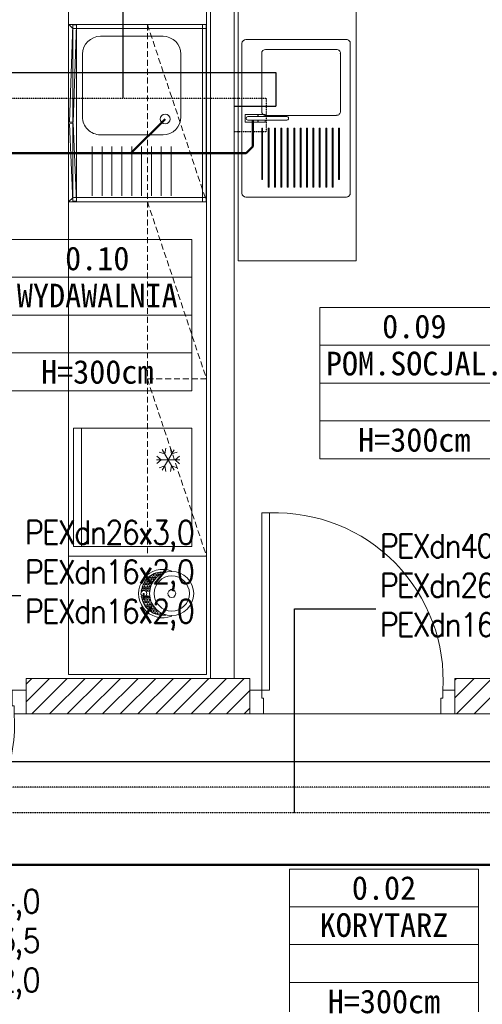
# Model space of a CAD drawing. Header units: millimetres. Extents: x -17122 to 7392, y -6480 to -3200.
# Tile 59 of 70: x 4481 to 4716, y -4690 to -4190. Entities that reach past the tile are written whole.
import ezdxf
from ezdxf import colors
from ezdxf.entities.mleader import LeaderData, LeaderLine
from ezdxf.enums import TextEntityAlignment as Align
from ezdxf.lldxf.tags import DXFTag
from ezdxf.math import Vec2, Vec3

# ---------------------------------------------------------------- set-up
doc = ezdxf.new("R2010")
doc.units = ezdxf.units.MM
doc.linetypes.add('DASHDOT', pattern=[20, 10, -5, 0, -5])
doc.linetypes.add('DASHED', pattern=[0.75, 0.5, -0.25])
for name, color, linetype, lineweight in [('_k_kreskowanie', 250, 'Continuous', 9), ('_k_opis', 7, 'Continuous', 13), ('_k_stolarka', 7, 'Continuous', 13), ('_k_tabela', 7, 'Continuous', 13), ('_k_wyposażenia', 251, 'Continuous', 9), ('_k_ściany', 7, 'Continuous', 0), ('KANZLIZACJA', 34, 'Continuous', 30), ('WODA Z', 5, 'Continuous', 0)]:
    doc.layers.add(name, color=color, linetype=linetype, lineweight=lineweight)
doc.layers.add('_k_niewidoczna', color=72, linetype='Continuous', lineweight=9, plot=False)
for name, color, linetype, true_color in [('IS_Ciepła_woda', 1, 'DASHDOT', 0xff0000), ('IS_Cyrkulacja', 7, 'DASHED', 0x800080), ('IS_Zimna_woda', 5, 'SOLID', 0x0000ff)]:
    doc.layers.add(name, color=color, linetype=linetype, true_color=true_color)
doc.styles.add('GENERATED_STYLE_1', font='MS Gothic.ttf')
doc.styles.add('GENERATED_STYLE_2', font='MS Gothic.ttf')
doc.styles.get("Standard").update_dxf_attribs({"font": 'arial.ttf'})
tags = doc.linetypes.add('SOLID', pattern=[10, 10, 0]).pattern_tags.tags
tags[6:7] = [DXFTag(74, 4), DXFTag(75, 0), DXFTag(340, '0'), DXFTag(46, 0.0), DXFTag(50, 0.0), DXFTag(44, 0.0), DXFTag(45, 0.0)]
tags[4:5] = [DXFTag(74, 4), DXFTag(75, 0), DXFTag(340, '0'), DXFTag(46, 0.0), DXFTag(50, 0.0), DXFTag(44, 0.0), DXFTag(45, 0.0)]

# ---------------------------------------------------------------- blocks, each defined once
blk = doc.blocks.new('zlew')
at = {"layer": '_k_wyposażenia', "lineweight": 0}
for p, q in [((29120.1, -2932.34), (29200.1, -2932.34)), ((29198.1, -2934.34), (29122.1, -2934.34)), ((29120.1, -2936.34), (29120.1, -2987.34)), ((29162.09, -2935.94), (29158.1, -2935.94)), ((29158.1, -2935.94), (29158.1, -2942.44)), ((29159.2, -2937.34), (29159.2, -2957.13)), ((29159.2, -2942.44), (29159.2, -2937.34)), ((29161, -2957.13), (29161, -2937.34)), ((29161, -2937.34), (29161, -2942.44)), ((29162.09, -2942.44), (29162.09, -2935.94)), ((29200.1, -2987.34), (29200.1, -2936.34)), ((29156.6, -2944.34), (29127.1, -2944.34)), ((29158.1, -2942.44), (29159.2, -2942.44)), ((29159.2, -2942.54), (29158.13, -2942.54)), ((29158.13, -2942.54), (29158.13, -2946.04)), ((29159.2, -2946.04), (29159.2, -2942.54)), ((29161, -2942.44), (29162.09, -2942.44)), ((29162.07, -2942.54), (29161, -2942.54)), ((29161, -2942.54), (29161, -2946.04)), ((29162.07, -2946.04), (29162.07, -2942.54)), ((29191.1, -2944.34), (29165.1, -2944.34)), ((29165.1, -2944.34), (29165.1, -2944.84)), ((29191.1, -2944.84), (29191.1, -2944.34)), ((29125.1, -2946.34), (29125.1, -2982.34)), ((29158.13, -2946.04), (29159.2, -2946.04)), ((29158.6, -2982.34), (29158.6, -2946.34)), ((29161, -2946.04), (29162.07, -2946.04)), ((29165.1, -2944.84), (29191.1, -2944.84)), ((29195.1, -2947.59), (29165.1, -2947.59)), ((29165.1, -2947.59), (29165.1, -2948.09)), ((29165.1, -2948.09), (29195.1, -2948.09)), ((29195.1, -2948.09), (29195.1, -2947.59)), ((29195.1, -2950.84), (29165.1, -2950.84)), ((29165.1, -2950.84), (29165.1, -2951.34)), ((29165.1, -2951.34), (29195.1, -2951.34)), ((29195.1, -2954.09), (29165.1, -2954.09)), ((29165.1, -2954.09), (29165.1, -2954.59)), ((29195.1, -2951.34), (29195.1, -2950.84)), ((29195.1, -2954.59), (29195.1, -2954.09)), ((29165.1, -2954.59), (29195.1, -2954.59)), ((29195.1, -2957.34), (29165.1, -2957.34)), ((29165.1, -2957.34), (29165.1, -2957.84)), ((29165.1, -2957.84), (29195.1, -2957.84)), ((29195.1, -2957.84), (29195.1, -2957.34)), ((29195.1, -2960.59), (29165.1, -2960.59)), ((29165.1, -2960.59), (29165.1, -2961.09)), ((29165.1, -2961.09), (29195.1, -2961.09)), ((29195.1, -2963.84), (29165.1, -2963.84)), ((29165.1, -2963.84), (29165.1, -2964.34)), ((29165.1, -2964.34), (29195.1, -2964.34)), ((29195.1, -2961.09), (29195.1, -2960.59)), ((29195.1, -2964.34), (29195.1, -2963.84)), ((29195.1, -2967.09), (29165.1, -2967.09)), ((29165.1, -2967.09), (29165.1, -2967.59)), ((29165.1, -2967.59), (29195.1, -2967.59)), ((29195.1, -2967.59), (29195.1, -2967.09)), ((29195.1, -2970.34), (29165.1, -2970.34)), ((29165.1, -2970.34), (29165.1, -2970.84)), ((29165.1, -2970.84), (29195.1, -2970.84)), ((29195.1, -2973.59), (29165.1, -2973.59)), ((29165.1, -2973.59), (29165.1, -2974.09)), ((29165.1, -2974.09), (29195.1, -2974.09)), ((29195.1, -2970.84), (29195.1, -2970.34)), ((29195.1, -2974.09), (29195.1, -2973.59)), ((29195.1, -2976.84), (29165.1, -2976.84)), ((29165.1, -2976.84), (29165.1, -2977.34)), ((29165.1, -2977.34), (29195.1, -2977.34)), ((29195.1, -2977.34), (29195.1, -2976.84)), ((29127.1, -2984.34), (29156.6, -2984.34)), ((29195.1, -2980.09), (29165.1, -2980.09)), ((29165.1, -2980.09), (29165.1, -2980.59)), ((29165.1, -2980.59), (29195.1, -2980.59)), ((29191.1, -2983.34), (29165.1, -2983.34)), ((29165.1, -2983.34), (29165.1, -2983.84)), ((29165.1, -2983.84), (29191.1, -2983.84)), ((29191.1, -2983.84), (29191.1, -2983.34)), ((29195.1, -2980.59), (29195.1, -2980.09)), ((29122.1, -2989.34), (29198.1, -2989.34)), ((29120.1, -2992.34), (29200.1, -2992.34))]:
    blk.add_line(p, q, dxfattribs=at)
for centre, major_axis, start_param, end_param in [((29122.1, -2936.34), (-1.41, 1.41), -0.785398, 0.785398), ((29198.1, -2936.34), (1.41, 1.41), 5.497787, 7.068583), ((29160.1, -2937.34), (-0.636, 0.636), 3.926991, 7.068583), ((29160.1, -2937.34), (-0.636, 0.636), 3.926991, 7.068583), ((29127.1, -2946.34), (-1.41, 1.41), -0.785398, 0.785398), ((29156.6, -2946.34), (1.41, 1.41), 5.497787, 7.068583), ((29160.1, -2957.13), (-0.636, 0.636), 0.787968, 3.929561), ((29127.1, -2982.34), (1.41, 1.41), 2.356194, 3.926991), ((29156.6, -2982.34), (-1.41, 1.41), 2.356194, 3.926991), ((29122.1, -2987.34), (1.41, 1.41), 2.356194, 3.926991), ((29198.1, -2987.34), (-1.41, 1.41), 2.356194, 3.926991)]:
    blk.add_ellipse(centre, major_axis=major_axis, ratio=1, start_param=start_param, end_param=end_param, dxfattribs=at)
blk.add_point((29127.1, -2984.34), dxfattribs=at)
blk = doc.blocks.new('D_90')
at = {"layer": '_k_niewidoczna', "lineweight": 0}
blk.add_lwpolyline([(135862.75, 36163.65), (135952.75, 36163.65)], dxfattribs=at)
at = {"layer": '_k_stolarka', "lineweight": 0}
for points in [[(135855.75, 36151.65), (135855.75, 36163.65), (135862.75, 36163.65), (135862.75, 36155.65), (135861.75, 36155.65), (135861.75, 36151.65), (135855.75, 36151.65)], [(135959.75, 36151.65), (135959.75, 36163.65), (135952.75, 36163.65), (135952.75, 36155.65), (135953.75, 36155.65), (135953.75, 36151.65), (135959.75, 36151.65)]]:
    blk.add_lwpolyline(points, dxfattribs=at)
blk.add_lwpolyline([(135861.75, 36151.65), (135865.75, 36151.65), (135865.75, 36061.65), (135861.75, 36061.65)], close=True, dxfattribs=at)
blk.add_lwpolyline([(135865.75, 36061.65, 0.441517), (135953.75, 36151.65)], format="xyb", dxfattribs=at)
at = {"layer": '_k_ściany', "lineweight": 0}
for points in [[(135855.75, 36151.65), (135855.75, 36163.65)], [(135959.75, 36151.65), (135959.75, 36163.65)]]:
    blk.add_lwpolyline(points, dxfattribs=at)
blk = doc.blocks.new('3987417c-e224-4861-8c51-863ca10e2d8a$0$A$C46b7e9b8')
at = {"lineweight": 0}
for p, q in [((0, 0), (0, 70)), ((0, 70), (90, 70)), ((90, 70), (90, 0)), ((0, 69.8), (90, 69.8)), ((2.1, 2.44), (2.1, 69.8)), ((87.9, 69.8), (87.9, 2.4)), ((15.1, 57), (46.9, 57)), ((62, 52), (87, 52)), ((6, 16.1), (6, 47.9)), ((56, 47.9), (56, 16.1)), ((62, 47), (87, 47)), ((62, 42), (87, 42)), ((62, 37), (87, 37)), ((62, 32), (87, 32)), ((62, 27), (87, 27)), ((62, 22), (87, 22)), ((62, 17), (87, 17)), ((62, 12), (87, 12)), ((46.9, 7), (15.1, 7)), ((90, 0), (0, 0)), ((1.89, 1.92), (0.21, 0.21)), ((87.6, 2.1), (2.4, 2.14)), ((88.11, 1.89), (89.79, 0.21))]:
    blk.add_line(p, q, dxfattribs=at)
at = {"lineweight": 0, "ltscale": 0.2}
for p, q in [((90, 68), (0, 68)), ((0, 4), (90, 4))]:
    blk.add_line(p, q, dxfattribs=at)
at = {"lineweight": 0}
blk.add_lwpolyline([(0, 0), (-40, 0), (-40, 70), (0, 70)], dxfattribs=at)
at = {"lineweight": 0, "ltscale": 0.2}
for points in [[(49.67, 2.28), (0.3, 4), (0.24, 2.2), (49.61, 0.48)], [(50.33, 2.28), (89.7, 4), (89.76, 2.2), (50.39, 0.48)]]:
    blk.add_lwpolyline(points, close=True, dxfattribs=at)
at = {"lineweight": 0}
blk.add_circle((48, 49), 2.5, dxfattribs=at)
for centre, start, end in [((15.1, 47.9), 90, 180), ((46.9, 47.9), 0, 90), ((15.1, 16.1), 180, 270), ((46.9, 16.1), 270, 0)]:
    blk.add_arc(centre, 9.1, start, end, dxfattribs=at)
blk = doc.blocks.new('3987417c-e224-4861-8c51-863ca10e2d8a$0$A$C58a27997')
for points in [[(9.19, 22.2), (6.86, 21.56), (4.75, 20.5), (3.05, 18.81), (1.78, 16.69), (1.15, 14.36), (1.15, 11.82)], [(7.08, 21.56), (6.86, 21.56), (7.08, 21.35), (6.86, 20.93), (6.44, 20.93), (6.44, 21.35), (6.65, 21.35)], [(7.92, 21.98), (7.92, 21.77), (7.71, 21.56), (7.5, 21.56), (7.29, 21.77)], [(8.77, 21.35), (8.77, 21.56), (8.35, 21.56), (8.35, 21.35)], [(8.98, 20.71), (9.4, 20.08), (10.25, 19.87), (11.1, 20.08), (11.52, 20.71), (11.52, 21.56), (10.89, 22.2), (10.04, 22.41), (9.4, 21.98), (8.98, 21.35)], [(11.73, 21.56), (11.52, 21.56), (11.73, 21.77), (11.52, 22.2), (11.31, 22.2), (13.64, 21.56), (15.76, 20.5), (17.45, 18.81), (18.72, 16.69), (19.36, 14.36), (19.36, 11.82), (19.36, 12.03), (19.57, 12.03)], [(11.52, 20.93), (11.73, 20.71), (11.52, 20.5), (11.73, 20.5)], [(13.64, 21.56), (13.43, 21.56), (13.22, 21.56), (13, 21.77)], [(14.49, 21.14), (14.49, 20.93), (14.06, 20.93), (14.06, 21.35), (14.28, 21.35)], [(15.55, 20.5), (15.33, 20.5), (15.12, 20.5), (14.91, 20.71), (15.12, 20.93)], [(1.78, 16.69), (1.99, 16.69), (2.2, 16.27), (1.99, 16.05), (1.78, 16.05), (1.57, 16.27)], [(2.42, 17.54), (2.2, 17.54), (1.99, 17.11), (2.2, 17.11)], [(4.11, 16.48), (3.9, 16.69), (3.69, 16.69), (3.48, 16.27), (3.69, 16.05), (3.9, 16.05)], [(4.11, 19.87), (4.11, 19.65), (3.9, 19.44)], [(4.75, 20.5), (4.96, 20.5), (5.17, 20.29), (4.96, 19.87), (4.53, 19.87), (4.53, 20.08)], [(5.17, 17.11), (4.96, 17.11), (4.53, 17.11), (4.53, 16.9), (4.53, 16.69)], [(6.02, 17.75), (5.8, 17.75), (5.59, 17.75), (5.38, 17.54), (5.38, 17.33)], [(7.08, 18.17), (6.86, 18.17), (6.44, 18.17), (6.44, 17.96), (6.65, 17.96)], [(7.92, 18.38), (7.92, 18.6), (7.71, 18.81), (7.5, 18.81), (7.29, 18.6), (7.5, 18.38)], [(9.19, 18.6), (9.19, 20.08)], [(9.4, 19.65), (9.19, 19.65), (9.19, 19.44)], [(11.31, 20.08), (11.31, 18.6)], [(11.52, 19.44), (11.73, 19.65), (11.52, 19.87), (11.31, 19.87), (11.52, 19.87)], [(11.73, 18.6), (11.52, 18.81), (11.31, 18.81), (11.31, 18.6)], [(14.49, 17.75), (14.7, 17.96), (14.49, 18.17), (14.06, 18.17), (14.06, 17.96), (14.28, 17.96)], [(15.33, 17.11), (15.55, 17.54), (15.33, 17.75), (15.12, 17.75), (14.91, 17.54)], [(16.39, 19.87), (15.97, 19.87), (15.97, 20.29), (16.18, 20.29)], [(16.18, 16.69), (16.39, 16.69), (16.6, 16.9), (16.39, 17.11), (15.97, 17.11), (15.97, 16.9), (16.18, 16.9)], [(18.09, 17.75), (17.88, 17.75), (17.88, 17.96), (17.88, 18.17)], [(1.36, 13.94), (1.15, 13.94), (1.36, 13.51), (1.15, 13.3), (0.93, 13.3)], [(0.93, 12.67), (1.15, 12.67), (1.36, 12.45), (1.15, 12.24), (1.36, 12.24)], [(1.15, 14.78), (1.36, 14.78), (1.15, 14.36)], [(1.99, 13.94), (1.78, 13.94), (1.57, 14.15), (1.78, 14.36), (1.99, 14.36), (2.2, 14.15)], [(17.88, 14.78), (17.88, 15), (18.3, 15), (18.51, 14.78), (18.3, 14.36), (18.51, 14.36)], [(18.72, 16.48), (18.72, 16.27), (18.93, 16.05), (19.15, 16.05)], [(19.36, 15), (19.15, 15), (18.93, 15), (18.72, 15.21), (18.93, 15.42), (19.15, 15.42)], [(19.15, 13.3), (18.93, 13.3), (19.15, 13.3), (19.36, 13.09), (19.15, 12.67), (19.36, 12.67)]]:
    blk.add_lwpolyline(points)
for points in [[(6.02, 20.71), (5.8, 20.5), (5.59, 20.5), (5.38, 20.71), (5.59, 20.93), (5.8, 20.93)], [(7.92, 20.71), (7.71, 20.5), (7.5, 20.5), (7.29, 20.71), (7.5, 20.93), (7.71, 20.93)], [(10.25, 20.93), (7.92, 20.93), (7.92, 21.35), (10.25, 21.35)], [(12.79, 21.35), (12.58, 20.93), (12.16, 20.93), (12.16, 21.35), (12.16, 21.56), (12.58, 21.56)], [(13.64, 20.71), (13.43, 20.5), (13.22, 20.5), (13, 20.71), (13.22, 20.93), (13.43, 20.93)], [(3.26, 17.96), (3.05, 17.75), (2.63, 17.75), (2.63, 17.96), (2.63, 18.17), (3.05, 18.17)], [(3.26, 16.9), (3.05, 16.69), (2.63, 16.69), (2.63, 16.9), (2.63, 17.11), (3.05, 17.11)], [(4.11, 18.6), (3.9, 18.17), (3.69, 18.17), (3.48, 18.6), (3.69, 18.81), (3.9, 18.81)], [(4.11, 17.54), (3.9, 17.11), (3.69, 17.11), (3.48, 17.54), (3.69, 17.75), (3.9, 17.75)], [(3.9, 19.44), (3.69, 19.44)], [(5.17, 19.02), (4.96, 18.81), (4.53, 18.81), (4.53, 19.02), (4.53, 19.44), (4.96, 19.44)], [(5.17, 17.96), (4.96, 17.75), (4.53, 17.75), (4.53, 17.96), (4.53, 18.17), (4.96, 18.17)], [(6.02, 19.65), (5.8, 19.44), (5.59, 19.44), (5.38, 19.65), (5.59, 19.87), (5.8, 19.87)], [(6.02, 18.6), (5.8, 18.17), (5.59, 18.17), (5.38, 18.6), (5.59, 18.81), (5.8, 18.81)], [(7.08, 20.29), (6.86, 19.87), (6.44, 19.87), (6.44, 20.29), (6.44, 20.5), (6.86, 20.5)], [(7.08, 19.02), (6.86, 18.81), (6.44, 18.81), (6.44, 19.02), (6.44, 19.44), (6.86, 19.44)], [(7.92, 19.65), (7.71, 19.44), (7.5, 19.44), (7.29, 19.65), (7.5, 19.87), (7.71, 19.87)], [(8.98, 20.29), (8.77, 19.87), (8.35, 19.87), (8.35, 20.29), (8.35, 20.5), (8.77, 20.5)], [(8.98, 19.02), (8.77, 18.81), (8.35, 18.81), (8.35, 19.02), (8.35, 19.44), (8.77, 19.44)], [(11.52, 19.44), (11.31, 19.44)], [(12.79, 20.29), (12.58, 19.87), (12.16, 19.87), (12.16, 20.29), (12.16, 20.5), (12.58, 20.5)], [(12.79, 19.02), (12.58, 18.81), (12.16, 18.81), (12.16, 19.02), (12.16, 19.44), (12.58, 19.44)], [(13.64, 19.65), (13.43, 19.44), (13.22, 19.44), (13, 19.65), (13.22, 19.87), (13.43, 19.87)], [(13.64, 18.6), (13.43, 18.17), (13.22, 18.17), (13, 18.6), (13.22, 18.81), (13.43, 18.81)], [(14.7, 20.29), (14.49, 19.87), (14.06, 19.87), (14.06, 20.29), (14.06, 20.5), (14.49, 20.5)], [(14.7, 19.02), (14.49, 18.81), (14.06, 18.81), (14.06, 19.02), (14.06, 19.44), (14.49, 19.44)], [(15.55, 19.65), (15.33, 19.44), (15.12, 19.44), (14.91, 19.65), (15.12, 19.87), (15.33, 19.87)], [(15.55, 18.6), (15.33, 18.17), (15.12, 18.17), (14.91, 18.6), (15.12, 18.81), (15.33, 18.81)], [(16.6, 19.02), (16.39, 18.81), (15.97, 18.81), (15.97, 19.02), (15.97, 19.44), (16.39, 19.44)], [(16.6, 17.96), (16.39, 17.75), (15.97, 17.75), (15.97, 17.96), (15.97, 18.17), (16.39, 18.17)], [(17.45, 18.6), (17.24, 18.17), (17.03, 18.17), (16.82, 18.6), (17.03, 18.81), (17.24, 18.81)], [(17.45, 17.54), (17.24, 17.11), (17.03, 17.11), (16.82, 17.54), (17.03, 17.75), (17.24, 17.75)], [(17.45, 16.27), (17.24, 16.05), (17.03, 16.05), (16.82, 16.27), (17.03, 16.69), (17.24, 16.69)], [(18.51, 16.9), (18.3, 16.69), (17.88, 16.69), (17.88, 16.9), (17.88, 17.11), (18.3, 17.11)], [(2.2, 15.21), (1.99, 15), (1.78, 15), (1.57, 15.21), (1.78, 15.42), (1.99, 15.42)], [(3.26, 15.84), (3.05, 15.42), (2.63, 15.42), (2.63, 15.84), (2.63, 16.05), (3.05, 16.05)], [(18.51, 15.84), (18.3, 15.42), (17.88, 15.42), (17.88, 15.84), (17.88, 16.05), (18.3, 16.05)], [(19.36, 14.15), (19.15, 13.94), (18.93, 13.94), (18.72, 14.15), (18.93, 14.36), (19.15, 14.36)], [(8.56, 9.28), (8.77, 8.43), (9.62, 7.8), (10.46, 7.58), (11.31, 8.01), (11.95, 8.85), (11.95, 9.7), (11.31, 10.55), (10.46, 10.97), (9.62, 10.76), (8.77, 10.13)]]:
    blk.add_lwpolyline(points, close=True)
for centre, radius in [((10.26, 9.33), 9.33), ((10.28, 9.27), 7.44)]:
    blk.add_circle(centre, radius)
blk.add_arc((10.25, 13.06), 10.25, 338.3651, 201.6349)
blk = doc.blocks.new('3987417c-e224-4861-8c51-863ca10e2d8a$0$A$C25e68335')
for p, q in [((21.29, 51.05), (10.88, 45.08)), ((21.28, 45.05), (10.9, 51.08)), ((13.06, 49.82), (12.13, 52.57)), ((16.1, 51.56), (14.19, 53.75)), ((16.07, 42.06), (16.11, 54.06)), ((16.1, 51.56), (18.02, 53.74)), ((19.13, 49.8), (20.07, 52.55)), ((13.05, 46.32), (10.2, 46.89)), ((13.06, 49.82), (10.21, 49.27)), ((13.05, 46.32), (12.11, 43.57)), ((19.11, 46.3), (21.97, 46.85)), ((19.11, 46.3), (20.05, 43.55)), ((19.13, 49.8), (21.97, 49.23)), ((16.08, 44.56), (14.16, 42.38)), ((16.08, 44.56), (17.98, 42.37))]:
    blk.add_line(p, q)
at = {"ltscale": 0.1}
blk.add_line((60, 4), (0, 4), dxfattribs=at)
blk.add_lwpolyline([(60, 60), (0, 60), (0, 0), (60, 0)], close=True, dxfattribs=at)
blk = doc.blocks.new('metryczka_80')
at = {"layer": '_k_opis', "ltscale": 0.1}
for points in [[(-80, 0), (0, 0), (0, -64), (-80, -64)], [(-80, -16), (0, -16), (0, -48), (-80, -48)]]:
    blk.add_lwpolyline(points, close=True, dxfattribs=at)
blk.add_lwpolyline([(-80, -32), (0, -32)], dxfattribs=at)
at = {"layer": '_k_opis', "ltscale": 0.1, "flags": 4}
for tag, style, p in [('ATR_NR_POM', 'GENERATED_STYLE_1', (-40, -13)), ('ATR_POM', 'GENERATED_STYLE_2', (-40, -28.71)), ('ATR_WYS', 'GENERATED_STYLE_1', (-40, -61))]:
    blk.add_attdef(tag, text='', height=10, dxfattribs=dict(at, style=style)).set_placement(p, align=Align.CENTER)

msp = doc.modelspace()

# ---------------------------------------------------------------- hatches: boundary and pattern name
at = {"layer": '_k_kreskowanie', "lineweight": 0, "ltscale": 2, "transparency": 33554687}
h = msp.add_hatch(dxfattribs=at)
h.set_pattern_fill('ANSI31', color=256, scale=2)
h.set_pattern_definition([(45, (1100.2866, -888.875), (-4.490128, 4.490128), [])])
h.paths.add_polyline_path([(4922.24, -4960.1), (4922.24, -4936.1), (4855.24, -4936.1), (4855.24, -5036.1), (4787.24, -5036.1), (4787.24, -5060.1), (4879.24, -5060.1), (4879.24, -4960.1)])
h.paths.add_polyline_path([(5921.24, -4253.1), (5945.24, -4253.1), (5945.24, -4046.1), (5314.24, -4046.1), (5314.24, -4070.1), (5414.24, -4070.1), (5414.24, -4296.1), (5432.24, -4296.1), (5432.24, -4070.1), (5921.24, -4070.1)])
h.paths.add_polyline_path([(5921.24, -4653.1), (5945.24, -4653.1), (5945.24, -4453.1), (5921.24, -4453.1)])
h.paths.add_polyline_path([(5866.74, -5036.1), (5866.74, -5060.1), (5945.24, -5060.1), (5945.24, -4853.1), (5921.24, -4853.1), (5921.24, -5036.1)])
h.paths.add_polyline_path([(5606.74, -5036.1), (5606.74, -5060.1), (5746.74, -5060.1), (5746.74, -5036.1)])
h.paths.add_polyline_path([(5346.74, -5036.1), (5346.74, -5060.1), (5486.74, -5060.1), (5486.74, -5036.1), (5432.24, -5036.1), (5432.24, -4692.1), (5414.24, -4692.1), (5414.24, -5036.1)])
h.paths.add_polyline_path([(5226.74, -5060.1), (5226.74, -5036.1), (5159.24, -5036.1), (5159.24, -4960.1), (5159.24, -4936.1), (5092.24, -4936.1), (5092.24, -4960.1), (5135.24, -4960.1), (5135.24, -5060.1)])
h.paths.add_polyline_path([(4100.24, -4770.1), (4124.24, -4770.1), (4124.24, -4692.1), (4100.24, -4692.1)])
h.paths.add_polyline_path([(4124.24, -4930.1), (4100.24, -4930.1), (4100.24, -5060.1), (4667.24, -5060.1), (4667.24, -5036.1), (4124.24, -5036.1)])
h.paths.add_polyline_path([(4124.24, -4226.91), (4100.24, -4226.91), (4100.24, -4304.5), (4124.24, -4304.5)])
h.paths.add_polyline_path([(4363.79, -4070.1), (4363.79, -4046.1), (4100.24, -4046.1), (4100.24, -4122.91), (4124.24, -4122.91), (4124.24, -4070.1)])
h.paths.add_polyline_path([(4664.26, -4070.1), (4664.26, -4046.1), (4483.79, -4046.1), (4483.79, -4070.1)])
h.paths.add_polyline_path([(4784.26, -4046.1), (4784.26, -4070.1), (5194.24, -4070.1), (5194.24, -4046.1)])
h.paths.add_polyline_path([(4192.23, -4542.1), (4192.23, -4524.1), (4124.24, -4524.1), (4124.24, -4464.5), (4100.24, -4464.5), (4100.24, -4542.1)])
h.paths.add_polyline_path([(4296.23, -4524.1), (4296.23, -4542.1), (4380.65, -4542.1), (4380.65, -4524.1)])
h.paths.add_polyline_path([(4598.26, -4542.1), (4598.26, -4524.1), (4484.65, -4524.1), (4484.65, -4542.1)])
h.paths.add_polyline_path([(4832.26, -4542.1), (4832.26, -4524.1), (4702.26, -4524.1), (4702.26, -4542.1)])
h.paths.add_polyline_path([(5197.24, -4524.1), (5197.24, -4542.1), (5432.24, -4542.1), (5432.24, -4400.1), (5414.24, -4400.1), (5414.24, -4524.1)])
h.paths.add_polyline_path([(5105.24, -4542.1), (5105.24, -4524.1), (4936.26, -4524.1), (4936.26, -4542.1)])

# ---------------------------------------------------------------- linework, layer by layer
at = {"layer": '_k_wyposażenia', "linetype": 'DASHED', "lineweight": 0, "ltscale": 6}
for p, q in [((4546.26, -4192.1), (4576.26, -4282.1)), ((4546.26, -4282.1), (4576.26, -4372.1)), ((4546.26, -4372.1), (4576.26, -4462.1))]:
    msp.add_line(p, q, dxfattribs=at)
at = {"layer": '_k_wyposażenia', "lineweight": 0}
for points in [[(4592.26, -4312.1), (4652.26, -4312.1), (4652.26, -4072.1), (4592.26, -4072.1)], [(4576.26, -4282.1), (4506.26, -4282.1), (4506.26, -4462.1), (4576.26, -4462.1)], [(4506.26, -4462.1), (4576.26, -4462.1), (4576.26, -4522.1), (4506.26, -4522.1)]]:
    msp.add_lwpolyline(points, close=True, dxfattribs=at)
at = {"layer": '_k_wyposażenia', "linetype": 'DASHED', "lineweight": 0, "ltscale": 6}
for points in [[(4576.26, -4282.1), (4576.26, -4192.1), (4546.26, -4192.1), (4546.26, -4282.1)], [(4576.26, -4282.1), (4546.26, -4282.1), (4546.26, -4372.1), (4576.26, -4372.1)], [(4576.26, -4372.1), (4546.26, -4372.1), (4546.26, -4462.1), (4576.26, -4462.1)]]:
    msp.add_lwpolyline(points, close=True, dxfattribs=at)
at = {"layer": '_k_ściany', "lineweight": 0}
for points in [[(4483.79, -4070.1), (4578.26, -4070.1), (4578.26, -4524.1), (4484.65, -4524.1)], [(4484.65, -4524.1), (4598.26, -4524.1)], [(4484.65, -4542.1), (4484.65, -4524.1)], [(4598.26, -4542.1), (4598.26, -4524.1)], [(4702.26, -4542.1), (4702.26, -4524.1)], [(4702.26, -4524.1), (4832.26, -4524.1)], [(4484.65, -4542.1), (4598.26, -4542.1)], [(4702.26, -4542.1), (4832.26, -4542.1)]]:
    msp.add_lwpolyline(points, dxfattribs=at)
msp.add_lwpolyline([(4578.26, -4524.1), (4590.26, -4524.1), (4590.26, -4070.1), (4578.26, -4070.1)], close=True, dxfattribs=at)
at = {"layer": 'IS_Ciepła_woda', "linetype": 'DASHED', "lineweight": 30, "ltscale": 0.1}
for points in [[(4419.85, -4229.5), (4606.48, -4229.5)], [(4606.48, -4229.5), (4606.48, -4246.5)], [(4590.26, -4246.5), (4606.48, -4246.5)], [(5176.81, -4579.39), (4278.81, -4579.39)]]:
    msp.add_lwpolyline(points, dxfattribs=at)
at = {"layer": 'IS_Cyrkulacja', "linetype": 'DASHED', "lineweight": 30, "ltscale": 0.1}
msp.add_lwpolyline([(5189.81, -4592.39), (4291.81, -4592.39)], dxfattribs=at)
at = {"layer": 'IS_Zimna_woda', "lineweight": 30}
for points in [[(4406.85, -4216.5), (4611.51, -4216.5)], [(4611.52, -4216.5), (4611.48, -4233.5)], [(4590.26, -4233.5), (4611.48, -4233.5)], [(5163.81, -4566.39), (4265.81, -4566.39)]]:
    msp.add_lwpolyline(points, dxfattribs=at)
at = {"layer": 'KANZLIZACJA', "lineweight": 50}
for points in [[(4555.26, -4240.1), (4537.86, -4257.49)], [(4599.81, -4240.64), (4599.81, -4254.07)], [(4599.81, -4254.07), (4596.38, -4257.49)], [(4265.93, -4257.49), (4596.38, -4257.49)], [(4287.26, -4618.78), (5289.13, -4618.78)]]:
    msp.add_lwpolyline(points, dxfattribs=at)

# ---------------------------------------------------------------- block references
at = {"layer": '_k_tabela', "lineweight": 0, "ltscale": 0.1}
ref = msp.add_blockref('metryczka_80', (4568.79, -4301.28), dxfattribs=dict(at, xscale=1.2, yscale=1.2, zscale=1.2))
ref.add_attrib('ATR_NR_POM', '0.10', dxfattribs={"layer": '_k_opis', "ltscale": 0.1, "height": 12, "style": 'GENERATED_STYLE_1'}).set_placement((4520.79, -4316.88), align=Align.CENTER)
ref.add_attrib('ATR_POM', 'WYDAWALNIA', dxfattribs={"layer": '_k_opis', "ltscale": 0.1, "height": 12, "style": 'GENERATED_STYLE_2'}).set_placement((4520.79, -4335.74), align=Align.CENTER)
ref.add_attrib('ATR_WYS', 'H=300cm', dxfattribs={"layer": '_k_opis', "ltscale": 0.1, "height": 12, "style": 'GENERATED_STYLE_1'}).set_placement((4520.79, -4374.48), align=Align.CENTER)
ref = msp.add_blockref('metryczka_80', (4729.74, -4335.79), dxfattribs=dict(at, xscale=1.2, yscale=1.2, zscale=1.2))
ref.add_attrib('ATR_NR_POM', '0.09', dxfattribs={"layer": '_k_opis', "ltscale": 0.1, "height": 12, "style": 'GENERATED_STYLE_1'}).set_placement((4681.74, -4351.39), align=Align.CENTER)
ref.add_attrib('ATR_POM', 'POM.SOCJAL.', dxfattribs={"layer": '_k_opis', "ltscale": 0.1, "height": 12, "style": 'GENERATED_STYLE_2'}).set_placement((4681.74, -4370.25), align=Align.CENTER)
ref.add_attrib('ATR_WYS', 'H=300cm', dxfattribs={"layer": '_k_opis', "ltscale": 0.1, "height": 12, "style": 'GENERATED_STYLE_1'}).set_placement((4681.74, -4408.99), align=Align.CENTER)
ref = msp.add_blockref('metryczka_80', (4714.35, -4620.9), dxfattribs=dict(at, xscale=1.2, yscale=1.2, zscale=1.2))
ref.add_attrib('ATR_NR_POM', '0.02', dxfattribs={"layer": '_k_opis', "ltscale": 0.1, "height": 12, "style": 'GENERATED_STYLE_1'}).set_placement((4666.35, -4636.5), align=Align.CENTER)
ref.add_attrib('ATR_POM', 'KORYTARZ', dxfattribs={"layer": '_k_opis', "ltscale": 0.1, "height": 12, "style": 'GENERATED_STYLE_2'}).set_placement((4666.35, -4655.36), align=Align.CENTER)
ref.add_attrib('ATR_WYS', 'H=300cm', dxfattribs={"layer": '_k_opis', "ltscale": 0.1, "height": 12, "style": 'GENERATED_STYLE_1'}).set_placement((4666.35, -4694.1), align=Align.CENTER)
at = {"layer": '_k_wyposażenia', "lineweight": 0, "rotation": 270}
for name, p in [('3987417c-e224-4861-8c51-863ca10e2d8a$0$A$C46b7e9b8', (4506.26, -4192.1)), ('3987417c-e224-4861-8c51-863ca10e2d8a$0$A$C25e68335', (4508.72, -4397.1))]:
    msp.add_blockref(name, p, dxfattribs=at)
at = {"layer": '_k_wyposażenia', "lineweight": 0, "xscale": -1, "rotation": 90}
msp.add_blockref('zlew', (1659.91, 24920.36), dxfattribs=at)
at = {"layer": '_k_wyposażenia', "lineweight": 0, "xscale": 1.2, "yscale": 1.2, "zscale": 1.2, "rotation": 89.99999999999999}
msp.add_blockref('3987417c-e224-4861-8c51-863ca10e2d8a$0$A$C58a27997', (4569.74, -4493.36), dxfattribs=at)
at = {"layer": '_k_ściany', "lineweight": 0, "ltscale": 2, "xscale": -1, "rotation": 180}
msp.add_blockref('D_90', (-131257.5, 31621.55), dxfattribs=at)
at = {"layer": '_k_ściany', "lineweight": 0, "ltscale": 2}
msp.add_blockref('D_90', (-131475.1, -40693.75), dxfattribs=at)

# ---------------------------------------------------------------- leaders
at = {"layer": 'WODA Z', "color": 0, "lineweight": 30}
ml = msp.add_multileader_mtext('Standard', dxfattribs=at)
ml.set_content('{\\Fsimplex.shx;\\C5;\\W0.9;\\T0.9;PEXdn16x2,0\\P\\pxsm1,;\\C1;PEXdn16x2,0 \\C256;\\P\\C214;}')
ml.set_leader_properties()
ml.build(insert=Vec2(0, 0))
ml.multileader.update_dxf_attribs({"text_left_attachment_type": 2, "text_right_attachment_type": 2, "arrow_head_size": 0})
ctx = ml.context
ctx.base_point, ctx.char_height, ctx.arrow_head_size, ctx.plane_origin = Vec3(4575.2, -4137.67), 12, 0, Vec3(4495.69, -4228.32)
ctx.left_attachment, ctx.right_attachment, ctx.attachment_type = 2, 2, 2
notes = []
notes.append((ctx, [(0, (1, 1, 0), (4533.87, -4137.67), (1, 0), 41.33, [(0, [(4533.87, -4229.5)], 0, [])])]))
ctx.mtext.insert, ctx.mtext.rotation, ctx.mtext.defined_height, ctx.mtext.flow_direction = Vec3(4577.2, -4118.53), 6.283185, 31.49, 5
ml = msp.add_multileader_mtext('Standard', dxfattribs=at)
ml.set_content('{\\Fsimplex|c0;\\W0.9;\\T0.9;\\C5;PEXdn\\Fsimplex|c238;26\\Fsimplex|c0;x\\Fsimplex|c238;3\\Fsimplex|c0;,0\\P\\pxsm1;\\C1;PEXdn\\Fsimplex|c238;16\\Fsimplex|c0;x\\Fsimplex|c238;2\\Fsimplex|c0;,\\Fsimplex|c238;0\\P\\Fsimplex|c0;\\C214;P\\Fsimplex|c238;EXdn16x2,0\\P\\Fsimplex|c0;\\C1; }')
ml.set_leader_properties()
ml.build(insert=Vec2(0, 0))
ml.multileader.update_dxf_attribs({"text_left_attachment_type": 2, "text_right_attachment_type": 2, "arrow_head_size": 0})
ctx = ml.context
ctx.base_point, ctx.char_height, ctx.arrow_head_size, ctx.plane_origin = Vec3(4482.04, -4482.01), 12, 0, Vec3(4368.67, -4593.98)
ctx.left_attachment, ctx.right_attachment, ctx.attachment_type = 2, 2, 2
notes.append((ctx, [(0, (1, 1, 0), (4440.71, -4482.01), (1, 0), 41.33, [(0, [(4406.85, -4482.01)], 0, [])])]))
ctx.mtext.insert, ctx.mtext.rotation, ctx.mtext.defined_height, ctx.mtext.flow_direction = Vec3(4484.04, -4444.01), 6.283185, 31.49, 5
ml = msp.add_multileader_mtext('Standard', dxfattribs=at)
ml.set_content('{\\Fsimplex|c0;\\W0.9;\\T0.9;\\C5;PEXdn\\Fsimplex|c238;40\\Fsimplex|c0;x\\Fsimplex|c238;3\\Fsimplex|c0;,\\Fsimplex|c238;5\\Fsimplex|c0;\\P\\pxsm1;\\C1;PEXdn\\Fsimplex|c238;2\\Fsimplex|c0;6x\\Fsimplex|c238;3\\Fsimplex|c0;,0\\Fsimplex|c238;\\P\\Fsimplex|c0;\\C214;P\\Fsimplex|c238;EXdn16x2,0\\P\\Fsimplex|c0;\\C1; }')
ml.set_leader_properties()
ml.build(insert=Vec2(0, 0))
ml.multileader.update_dxf_attribs({"text_left_attachment_type": 2, "text_right_attachment_type": 2, "arrow_head_size": 0})
ctx = ml.context
ctx.base_point, ctx.char_height, ctx.arrow_head_size, ctx.plane_origin = Vec3(4662.17, -4488.86), 12, 0, Vec3(4582.65, -4600.83)
ctx.left_attachment, ctx.right_attachment, ctx.attachment_type = 2, 2, 2
notes.append((ctx, [(0, (1, 1, 0), (4620.84, -4488.86), (1, 0), 41.33, [(0, [(4620.84, -4592.39)], 0, [])])]))
ctx.mtext.insert, ctx.mtext.rotation, ctx.mtext.defined_height, ctx.mtext.flow_direction = Vec3(4664.17, -4450.86), 6.283185, 31.49, 5
ml = msp.add_multileader_mtext('Standard', dxfattribs=at)
ml.set_content('{\\Fsimplex|c0;\\W0.9;\\T0.9;\\C5;PEXdn\\Fsimplex|c238;50\\Fsimplex|c0;x\\Fsimplex|c238;4\\Fsimplex|c0;,0\\P\\pxsm1;\\C1;PEXdn\\Fsimplex|c238;40\\Fsimplex|c0;x\\Fsimplex|c238;3\\Fsimplex|c0;,\\Fsimplex|c238;5\\P\\Fsimplex|c0;\\C214;P\\Fsimplex|c238;EXdn16x2,0\\P\\Fsimplex|c0;\\C1; }')
ml.set_leader_properties()
ml.build(insert=Vec2(0, 0))
ml.multileader.update_dxf_attribs({"text_left_attachment_type": 2, "text_right_attachment_type": 2, "arrow_head_size": 0})
ctx = ml.context
ctx.base_point, ctx.char_height, ctx.arrow_head_size, ctx.plane_origin = Vec3(4403.76, -4669.23), 12, 0, Vec3(4290.39, -4781.21)
ctx.left_attachment, ctx.right_attachment, ctx.attachment_type = 2, 2, 2
notes.append((ctx, [(0, (1, 1, 0), (4362.43, -4669.23), (1, 0), 41.33, [(0, [(4328.58, -4669.23)], 0, [])])]))
ctx.mtext.insert, ctx.mtext.rotation, ctx.mtext.defined_height, ctx.mtext.flow_direction = Vec3(4405.76, -4631.23), 6.283185, 31.49, 5
for ctx, leaders in notes:
    for number, flags, end, landing, length, lines in leaders:
        leader = LeaderData()
        leader.index, (leader.has_last_leader_line, leader.has_dogleg_vector, leader.attachment_direction) = number, flags
        leader.last_leader_point, leader.dogleg_vector, leader.dogleg_length = Vec3(end), Vec3(landing), length
        for number, points, colour, breaks in lines:
            line = LeaderLine()
            line.index, line.vertices, line.color, line.breaks = number, Vec3.list(points), colors.encode_raw_color(colour), breaks
            leader.lines.append(line)
        ctx.leaders.append(leader)

doc.saveas('drawing.dxf')
